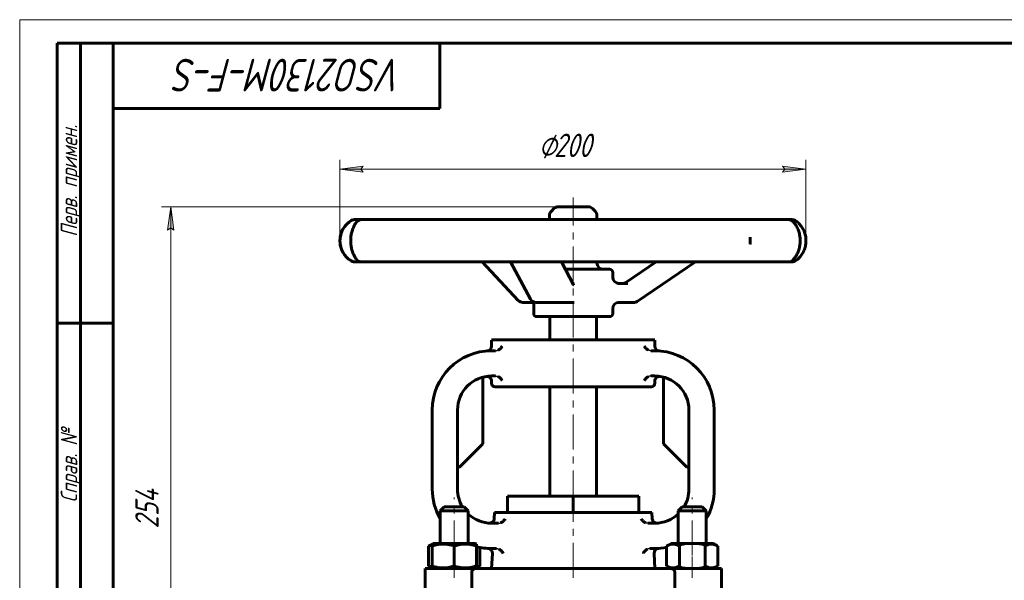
# Model space of a CAD drawing. Header units: millimetres. Extents: x 0 to 420, y 0 to 297.
# Tile 2 of 4: x 0 to 211, y 177 to 297. Entities that reach past the tile are written whole.
import ezdxf

# ---------------------------------------------------------------- set-up
doc = ezdxf.new("R2010")
doc.units = ezdxf.units.MM
for name, pattern in [('K5LT-1', [0]), ('K5LT_AXLED', [12, 7.5, -1.5, 1.5, -1.5]), ('K5LT_BASIC', [0]), ('K5LT_THIN', [0])]:
    doc.linetypes.add(name, pattern=pattern)
doc.layers.add('Системный слой', color=7, linetype='Continuous')
doc.layers.add('Системный слой (1)', color=251, linetype='Continuous', true_color=0x6c6c6c)
doc.styles.add('KDIMTEXTSTYLE', font='txt', dxfattribs={"width": 0.96, "oblique": 15, "height": 5})
doc.styles.add('KTEXTSTYLE', font='txt', dxfattribs={"width": 0.96, "height": 5})
doc.dimstyles.new('KDIMSTYLE (0.50)', dxfattribs={"dimtxt": 5, "dimasz": 1, "dimexe": 2, "dimexo": 0, "dimgap": 1, "dimtad": 1, "dimlfac": 2, "dimtxsty": 'KDIMTEXTSTYLE', "dimsah": 1, "dimcen": 0, "dimdle": 1, "dimadec": 0, "dimazin": 0, "dimtfac": 0.667, "dimtmove": 0, "dimatfit": 3, "dimfxl": 1, "dimtvp": 1, "dimtolj": 1, "dimtzin": 0, "dimarcsym": 0})

# ---------------------------------------------------------------- blocks, each defined once
blk = doc.blocks.new('U0')
at = {"layer": 'Системный слой (1)', "color": 150, "linetype": 'K5LT_BASIC', "lineweight": 60, "true_color": 0x0080ff}
for p, q in [((115.47, 256.96), (115.43, 256.96)), ((121.76, 256.96), (115.47, 256.96))]:
    blk.add_line(p, q, dxfattribs=at)
blk = doc.blocks.new('U1')
at = {"layer": 'Системный слой (1)', "color": 150, "linetype": 'K5LT_BASIC', "lineweight": 60, "true_color": 0x0080ff}
for p, q in [((127.06, 241.87), (127.06, 242.9)), ((127.06, 234.09), (127.06, 235.1))]:
    blk.add_line(p, q, dxfattribs=at)
blk = doc.blocks.new('U2')
at = {"layer": 'Системный слой (1)', "color": 150, "linetype": 'K5LT_BASIC', "lineweight": 60, "true_color": 0x0080ff}
for p, q in [((123.68, 254.18), (123.68, 255.04)), ((123.68, 244.93), (123.68, 245.16))]:
    blk.add_line(p, q, dxfattribs=at)
blk = doc.blocks.new('U3')
at = {"layer": 'Системный слой (1)', "color": 150, "linetype": 'K5LT_BASIC', "lineweight": 60, "true_color": 0x0080ff}
for p, q in [((136.1, 227.09), (136.1, 228.41)), ((136.1, 219.16), (136.1, 219.63))]:
    blk.add_line(p, q, dxfattribs=at)
blk = doc.blocks.new('U4')
at = {"layer": 'Системный слой (1)', "color": 150, "linetype": 'K5LT_BASIC', "lineweight": 60, "true_color": 0x0080ff}
for p, q in [((101.1, 227.09), (101.1, 228.41)), ((101.1, 219.16), (101.1, 219.63))]:
    blk.add_line(p, q, dxfattribs=at)
blk = doc.blocks.new('U5')
at = {"layer": 'Системный слой (1)', "color": 150, "linetype": 'K5LT_BASIC', "lineweight": 60, "true_color": 0x0080ff}
for p, q in [((101.65, 190.13), (101.72, 191.46)), ((101.1, 179.46), (101.27, 182.72))]:
    blk.add_line(p, q, dxfattribs=at)
blk = doc.blocks.new('U6')
at = {"layer": 'Системный слой (1)', "color": 150, "linetype": 'K5LT_BASIC', "lineweight": 60, "true_color": 0x0080ff}
for p, q in [((135.54, 190.13), (135.47, 191.46)), ((136.1, 179.46), (135.92, 182.72))]:
    blk.add_line(p, q, dxfattribs=at)
blk = doc.blocks.new('U7')
at = {"layer": 'Системный слой (1)', "color": 150, "linetype": 'K5LT_BASIC', "lineweight": 60, "true_color": 0x0080ff}
for p, q in [((109.98, 236.45), (110.03, 236.45)), ((110.03, 236.45), (110.08, 236.44)), ((110.08, 236.44), (110.13, 236.43))]:
    blk.add_line(p, q, dxfattribs=at)
blk = doc.blocks.new('U8')
at = {"layer": 'Системный слой (1)', "color": 150, "linetype": 'K5LT_BASIC', "lineweight": 60, "true_color": 0x0080ff}
for start, end in [(180, 210.0517), (255.1827, 270)]:
    blk.add_arc((101.1, 196.46), 12.71, start, end, dxfattribs=at)
blk = doc.blocks.new('U9')
at = {"layer": 'Системный слой (1)', "color": 150, "linetype": 'K5LT_BASIC', "lineweight": 60, "true_color": 0x0080ff}
for start, end in [(329.9483, 0), (270, 281.4151)]:
    blk.add_arc((136.1, 196.46), 12.71, start, end, dxfattribs=at)
blk = doc.blocks.new('U10')
at = {"layer": 'Системный слой (1)', "color": 150, "linetype": 'K5LT_BASIC', "lineweight": 60, "true_color": 0x0080ff}
for start, end in [(329.0503, 0), (270, 313.2918)]:
    blk.add_arc((136.1, 196.46), 7.29, start, end, dxfattribs=at)
blk = doc.blocks.new('U11')
at = {"layer": 'Системный слой (1)', "color": 150, "linetype": 'K5LT_BASIC', "lineweight": 60, "true_color": 0x0080ff}
for start, end in [(180, 210.9497), (226.7082, 270)]:
    blk.add_arc((101.1, 196.46), 7.29, start, end, dxfattribs=at)
blk = doc.blocks.new('U14')
at = {"layer": 'Системный слой (1)', "color": 150, "linetype": 'K5LT_BASIC', "lineweight": 60, "true_color": 0x0080ff}
for p, q in [((87.61, 180.02), (87.85, 179.89)), ((87.85, 179.89), (88.1, 179.78)), ((88.1, 179.78), (88.35, 179.69))]:
    blk.add_line(p, q, dxfattribs=at)
blk = doc.blocks.new('U15')
at = {"layer": 'Системный слой (1)', "color": 150, "linetype": 'K5LT_BASIC', "lineweight": 60, "true_color": 0x0080ff}
for p, q in [((97.85, 179.69), (98.09, 179.78)), ((98.09, 179.78), (98.34, 179.89)), ((98.34, 179.89), (98.58, 180.02))]:
    blk.add_line(p, q, dxfattribs=at)
blk = doc.blocks.new('U16')
at = {"layer": 'Системный слой (1)', "color": 150, "linetype": 'K5LT_BASIC', "lineweight": 60, "true_color": 0x0080ff}
for p, q in [((87.85, 184.43), (87.61, 184.3)), ((88.1, 184.54), (87.85, 184.43)), ((88.35, 184.62), (88.1, 184.54))]:
    blk.add_line(p, q, dxfattribs=at)
blk = doc.blocks.new('U17')
at = {"layer": 'Системный слой (1)', "color": 150, "linetype": 'K5LT_BASIC', "lineweight": 60, "true_color": 0x0080ff}
for p, q in [((90.97, 192.71), (93.1, 192.71)), ((93.1, 192.71), (95.22, 192.71))]:
    blk.add_line(p, q, dxfattribs=at)
blk = doc.blocks.new('U18')
at = {"layer": 'Системный слой (1)', "color": 150, "linetype": 'K5LT_BASIC', "lineweight": 60, "true_color": 0x0080ff}
for p, q in [((90.1, 191.83), (93.1, 191.83)), ((93.1, 191.83), (96.1, 191.83))]:
    blk.add_line(p, q, dxfattribs=at)
blk = doc.blocks.new('U19')
at = {"layer": 'Системный слой (1)', "color": 150, "linetype": 'K5LT_BASIC', "lineweight": 60, "true_color": 0x0080ff}
for p, q in [((93.1, 184.86), (88.58, 184.86)), ((97.61, 184.86), (93.1, 184.86))]:
    blk.add_line(p, q, dxfattribs=at)
blk = doc.blocks.new('D3')
at = {"layer": 'Системный слой (1)'}
for points in [[(33.02, 251.96), (32.36, 256.96), (31.7, 251.96), (32.36, 252.46)], [(32.36, 129.96), (33.02, 134.96), (32.36, 134.46), (31.7, 134.96)]]:
    blk.add_hatch(color=7, dxfattribs=at).paths.add_polyline_path(points)
at = {"layer": 'Системный слой (1)', "color": 7, "linetype": 'K5LT_THIN', "lineweight": 18}
for p, q in [((118.6, 256.96), (30.36, 256.96)), ((31.7, 251.96), (32.36, 256.96)), ((32.36, 256.96), (33.02, 251.96)), ((32.36, 252.46), (31.7, 251.96)), ((33.02, 251.96), (32.36, 252.46)), ((32.36, 129.96), (31.7, 134.96)), ((31.7, 134.96), (32.36, 134.46)), ((32.36, 134.46), (33.02, 134.96)), ((33.02, 134.96), (32.36, 129.96)), ((191.1, 129.96), (30.36, 129.96))]:
    blk.add_line(p, q, dxfattribs=at)
blk.add_wipeout([(31.36, 188.05), (23.98, 188.05), (23.98, 198.43), (31.36, 198.43)]).dxf.layer = 'Системный слой (1)'
blk.add_line((32.36, 256.96), (32.36, 129.96), dxfattribs=at)
at = {"layer": 'Системный слой (1)', "color": 7, "insert": (24.77, 188.05), "char_height": 5, "attachment_point": 1, "rotation": 90, "style": 'KTEXTSTYLE'}
blk.add_mtext('\\fArial|b0|c204|p34;\\H5.0;\\W1.000;\\Q15;\\fGOST Type AU|b0|i0|c204|p34;\\Q15;\\W0.960;254', dxfattribs=at)
blk = doc.blocks.new('KDIMARROW_01')
at = {"layer": 'Системный слой'}
blk.add_hatch(color=0, dxfattribs=at).paths.add_polyline_path([(0, 0), (-5, 0.66), (-4.5, 0), (-5, -0.66)])
at = {"layer": 'Системный слой', "color": 0, "linetype": 'K5LT_THIN', "lineweight": 18}
for p, q in [((-4.5, 0), (-5, 0.66)), ((-5, 0.66), (0, 0)), ((0, 0), (-5, -0.66)), ((-5, -0.66), (-4.5, 0))]:
    blk.add_line(p, q, dxfattribs=at)
at = {"layer": 'Системный слой (1)', "color": 0, "linetype": 'K5LT_THIN', "lineweight": 18}
blk.add_line((118.6, 129.96), (118.1, 129.96), dxfattribs=at)
blk = doc.blocks.new('D4')
at = {"layer": 'Системный слой (1)'}
for points in [[(73.58, 264.35), (73.08, 265.01), (73.58, 265.67), (68.58, 265.01)], [(163.47, 264.35), (168.47, 265.01), (163.47, 265.67), (163.97, 265.01)]]:
    blk.add_hatch(color=7, dxfattribs=at).paths.add_polyline_path(points)
at = {"layer": 'Системный слой (1)', "color": 7, "linetype": 'K5LT_THIN', "lineweight": 18}
for p, q in [((68.58, 248.69), (68.58, 267.01)), ((168.47, 249.53), (168.47, 267.01)), ((68.58, 265.01), (73.58, 265.67)), ((73.58, 264.35), (68.58, 265.01)), ((73.58, 265.67), (73.08, 265.01)), ((73.08, 265.01), (73.58, 264.35)), ((163.97, 265.01), (163.47, 265.67)), ((163.47, 265.67), (168.47, 265.01)), ((168.47, 265.01), (163.47, 264.35)), ((163.47, 264.35), (163.97, 265.01))]:
    blk.add_line(p, q, dxfattribs=at)
blk.add_wipeout([(111.2, 266.01), (111.2, 273.39), (125.27, 273.39), (125.27, 266.01)]).dxf.layer = 'Системный слой (1)'
blk.add_line((168.47, 265.01), (68.58, 265.01), dxfattribs=at)
at = {"layer": 'Системный слой (1)', "color": 7, "char_height": 5, "attachment_point": 1, "style": 'KTEXTSTYLE'}
for s, insert in [('\\fArial|b0|c204|p34;\\H5.0;\\W1.000;\\Q15;\\fGOST Type AU|b0|i0|c204|p34;\\Q15;\\W0.960;⌀', (111.2, 272.6)), ('\\fArial|b0|c204|p34;\\H5.0;\\W1.000;\\Q15;\\fGOST Type AU|b0|i0|c204|p34;\\Q15;\\W0.960;200', (114.51, 272.6))]:
    blk.add_mtext(s, dxfattribs=dict(at, insert=insert))
blk = doc.blocks.new('U41')
at = {"color": 7, "linetype": 'K5LT_THIN', "lineweight": 18}
for p, q in [((0, 0), (0, 297)), ((0, 297), (420, 297))]:
    blk.add_line(p, q, dxfattribs=at)
at = {"color": 150, "linetype": 'K5LT_BASIC', "lineweight": 60, "true_color": 0x0080ff}
for p, q in [((8, 172), (8, 292)), ((20, 292), (8, 292)), ((13, 172), (13, 292)), ((20, 5), (20, 292)), ((20, 292), (415, 292)), ((90, 292), (90, 278)), ((90, 278), (20, 278)), ((20, 232), (8, 232))]:
    blk.add_line(p, q, dxfattribs=at)
at = {"color": 7, "attachment_point": 1, "style": 'KTEXTSTYLE'}
for s, insert, char_height, rotation in [('\\fArial|b0|c204|p34;\\H5.0;\\W1.000;\\Q15;\\fGOST Type AU|b0|i0|c204|p34;\\Q15;\\W0.960;\\H7.00;VSO2130M-F-S', (82.2, 281.64), 7, 180), ('\\fArial|b0|c204|p34;\\H5.0;\\W1.000;\\Q15;\\fGOST Type AU|b0|i0|c204|p34;\\Q15;\\W0.960;\\H3.50;Перв. примен.', (8.82, 250.52), 3.5, 90), ('\\fArial|b0|c204|p34;\\H5.0;\\W1.000;\\Q15;\\fGOST Type AU|b0|i0|c204|p34;\\Q15;\\W0.960;\\H3.50;Справ. №', (8.82, 193.63), 3.5, 90)]:
    blk.add_mtext(s, dxfattribs=dict(at, insert=insert, char_height=char_height, rotation=rotation))

msp = doc.modelspace()

# ---------------------------------------------------------------- linework, layer by layer
at = {"layer": 'Системный слой (1)', "color": 150, "linetype": 'K5LT_BASIC', "lineweight": 60, "true_color": 0x0080ff}
for p, q in [((114.4726, 256.5607), (113.9113, 255.9994)), ((122.7188, 256.5607), (123.2801, 255.9994)), ((71.7989, 254.1829), (71.7131, 254.1829)), ((73.2131, 254.1829), (71.7989, 254.1829)), ((78.4769, 254.1829), (73.2131, 254.1829)), ((83.8785, 254.1829), (78.4769, 254.1829)), ((94.3457, 254.1829), (83.8785, 254.1829)), ((102.4973, 254.1829), (94.3457, 254.1829)), ((115.7698, 254.1829), (102.4973, 254.1829)), ((113.5145, 254.1829), (113.5145, 255.0413)), ((124.8039, 254.1829), (115.7698, 254.1829)), ((137.8413, 254.1829), (124.8039, 254.1829)), ((145.6884, 254.1829), (137.8413, 254.1829)), ((155.5039, 254.1829), (145.6884, 254.1829)), ((160.3663, 254.1829), (155.5039, 254.1829)), ((164.7113, 254.1829), (160.3663, 254.1829)), ((165.475, 254.1829), (164.7113, 254.1829)), ((71.7131, 245.1591), (71.7989, 245.1591)), ((71.7989, 245.1591), (73.2131, 245.1591)), ((73.2131, 245.1591), (78.4769, 245.1591)), ((78.4769, 245.1591), (83.8785, 245.1591)), ((83.8785, 245.1591), (94.3457, 245.1591)), ((94.3457, 245.1591), (102.4973, 245.1591)), ((106.8328, 236.8795), (99.0567, 245.1591)), ((102.4973, 245.1591), (115.7698, 245.1591)), ((109.4352, 237.1681), (105.1614, 245.1591)), ((115.7698, 245.1591), (124.8039, 245.1591)), ((118.6847, 240.2598), (116.0645, 245.1591)), ((124.8039, 245.1591), (137.8413, 245.1591)), ((129.8876, 240.7421), (136.3982, 245.1591)), ((132.3056, 236.6858), (144.7953, 245.1591)), ((137.8413, 245.1591), (145.6884, 245.1591)), ((145.6884, 245.1591), (155.5039, 245.1591)), ((155.5039, 245.1591), (160.3663, 245.1591)), ((160.3663, 245.1591), (164.7113, 245.1591)), ((164.7113, 245.1591), (165.475, 245.1591)), ((126.387, 243.5769), (116.9107, 243.5769)), ((118.817, 240.5171), (118.5471, 240.5171)), ((130.3241, 240.5171), (128.1563, 240.5171)), ((107.8205, 236.4521), (109.9796, 236.4521)), ((110.127, 234.0919), (110.127, 236.549)), ((110.63, 236.4521), (117.5875, 236.4521)), ((117.5875, 236.4521), (118.817, 236.4521)), ((128.1563, 236.4521), (131.5449, 236.4521)), ((110.8045, 233.4144), (126.387, 233.4144)), ((113.5957, 228.4144), (113.5957, 233.4144)), ((123.5957, 228.4144), (123.5957, 233.4144)), ((101.0957, 228.4144), (136.0957, 228.4144)), ((101.9754, 226.1228), (101.0957, 226.1228)), ((136.0957, 226.1228), (135.216, 226.1228)), ((99.2207, 220.4609), (99.2207, 206.2075)), ((101.9754, 220.7061), (101.0957, 220.7061)), ((136.0957, 220.7061), (135.216, 220.7061)), ((137.9707, 220.4609), (137.9707, 206.2075)), ((101.8457, 218.4144), (135.3457, 218.4144)), ((113.5957, 194.9575), (113.5957, 218.4144)), ((123.5957, 194.9575), (123.5957, 218.4144)), ((88.3874, 213.4144), (88.3874, 196.4575)), ((93.804, 213.4144), (93.804, 196.4575)), ((143.3874, 196.4575), (143.3874, 213.4144)), ((148.804, 196.4575), (148.804, 213.4144)), ((94.2207, 201.2075), (99.2207, 206.2075)), ((137.9707, 206.2075), (142.9707, 201.2075)), ((94.2207, 201.2075), (93.804, 201.2075)), ((143.3874, 201.2075), (142.9707, 201.2075)), ((104.5228, 194.9575), (118.5957, 194.9575)), ((104.5228, 191.4575), (104.5228, 194.9575)), ((118.5957, 191.4575), (118.5957, 194.9575)), ((118.5957, 194.9575), (132.6686, 194.9575)), ((132.6686, 191.4575), (132.6686, 194.9575)), ((90.0957, 191.8325), (90.9707, 192.7075)), ((96.0957, 191.8325), (95.2207, 192.7075)), ((141.0957, 191.8325), (141.9707, 192.7075)), ((141.9707, 192.7075), (146.2207, 192.7075)), ((147.0957, 191.8325), (146.2207, 192.7075)), ((90.0957, 184.8575), (90.0957, 191.8325)), ((96.0957, 184.8575), (96.0957, 191.8325)), ((101.7246, 191.4575), (135.4668, 191.4575)), ((141.0957, 184.8575), (141.0957, 191.8325)), ((141.0957, 191.8325), (147.0957, 191.8325)), ((147.0957, 184.8575), (147.0957, 191.8325)), ((101.0957, 189.1659), (102.6009, 189.1659)), ((134.5905, 189.1659), (136.0957, 189.1659)), ((87.6109, 184.2962), (88.5832, 184.8575)), ((87.6109, 180.0189), (87.6109, 184.2962)), ((88.3457, 184.7204), (88.5832, 184.8575)), ((88.3457, 184.2962), (88.3457, 184.7204)), ((88.3457, 180.0189), (88.3457, 184.2962)), ((93.0957, 180.0189), (93.0957, 184.2962)), ((97.8457, 184.7204), (97.6082, 184.8575)), ((97.8457, 184.7204), (97.8457, 184.2962)), ((97.8457, 180.0189), (97.8457, 184.2962)), ((98.5805, 180.0189), (98.5805, 184.0006)), ((101.0957, 183.7492), (102.1661, 183.7492)), ((135.0253, 183.7492), (136.0957, 183.7492)), ((138.6109, 184.2962), (139.5832, 184.8575)), ((138.6109, 180.0189), (138.6109, 184.2962)), ((148.6082, 184.8575), (139.5832, 184.8575)), ((141.3533, 180.0189), (141.3533, 184.2962)), ((146.8381, 180.0189), (146.8381, 184.2962)), ((149.5805, 184.2962), (148.6082, 184.8575)), ((148.8457, 184.7204), (148.6082, 184.8575)), ((149.5805, 180.0189), (149.5805, 184.2962)), ((86.8457, 174.4575), (86.8457, 179.4575)), ((86.8457, 179.4575), (97.6783, 179.4575)), ((88.5832, 179.4575), (87.6109, 180.0189)), ((88.3457, 179.5947), (88.3457, 180.0189)), ((88.5832, 179.4575), (88.3457, 179.5947)), ((97.6082, 179.4575), (98.5805, 180.0189)), ((97.6082, 179.4575), (97.8457, 179.5947)), ((97.6783, 179.4575), (139.5131, 179.4575)), ((97.8457, 180.0189), (97.8457, 179.5947)), ((139.5832, 179.4575), (138.6109, 180.0189)), ((139.5832, 179.4575), (139.3457, 179.5947)), ((139.5131, 179.4575), (150.3457, 179.4575)), ((148.6082, 179.4575), (149.5805, 180.0189)), ((148.6082, 179.4575), (148.8457, 179.5947)), ((150.3457, 174.4575), (150.3457, 179.4575)), ((96.8457, 174.4575), (96.8457, 178.7075)), ((140.3457, 174.4575), (140.3457, 178.7075))]:
    msp.add_line(p, q, dxfattribs=at)
for centre, radius, start, end in [((114.8695, 255.0413), 1.355, 135, 180), ((115.4307, 255.6025), 1.355, 90, 135), ((121.7607, 255.6025), 1.355, 45, 90), ((122.322, 255.0413), 1.355, 0, 45), ((73.6927, 249.671), 5.0813, 122.090575, 237.909425), ((71.7131, 252.8279), 1.355, 90, 122.090575), ((73.2131, 252.8279), 1.355, 90, 146.370005), ((164.7113, 252.8279), 1.355, 47.090685, 90), ((165.475, 252.8279), 1.355, 57.431924, 90), ((71.7131, 246.5141), 1.355, 237.909425, 270), ((73.2131, 246.5141), 1.355, 212.302282, 270), ((125.032, 244.9319), 1.355, 180, 270), ((164.7113, 246.5141), 1.355, 270, 312.909313), ((165.475, 246.5141), 1.355, 270, 302.568076), ((126.387, 242.8994), 0.6775, 0, 90), ((128.4195, 241.8721), 1.355, 180, 270), ((107.8205, 237.8071), 1.355, 223.206835, 270), ((110.63, 237.8071), 1.355, 208.132782, 270), ((128.4195, 235.0971), 1.355, 90, 180), ((131.5449, 237.8071), 1.355, 270, 304.137551), ((110.8045, 234.0919), 0.6775, 180, 270), ((126.387, 234.0919), 0.6775, 270, 0), ((101.0957, 213.4144), 12.7083, 90, 180), ((100.0957, 227.0862), 1, 274.183347, 0), ((137.0957, 227.0862), 1, 180, 265.816653), ((136.0957, 213.4144), 12.7083, 0, 90), ((101.0957, 213.4144), 7.2917, 90, 180), ((100.0957, 219.6261), 1, 0, 99.144825), ((136.0957, 213.4144), 7.2917, 0, 90), ((137.0957, 219.6261), 1, 80.854602, 180), ((101.8457, 219.1644), 0.75, 180, 270), ((135.3457, 219.1644), 0.75, 270, 0), ((100.6563, 190.1812), 1, 265.995592, 357), ((136.5351, 190.1812), 1, 183, 274.004408), ((100.2682, 182.7742), 1, 357, 86.539029), ((136.9233, 182.7742), 1, 93.460971, 183)]:
    msp.add_arc(centre, radius, start, end, dxfattribs=at)
for centre, major_axis, ratio, start_param, end_param in [((73.2131, 252.8279), (-1.1157, 0.7689), 0.95003829, 0.00148282, 0.03011956), ((165.475, 252.8279), (0, 1.355), 0.99992824, 5.72309911, 6.28318531), ((164.7113, 252.8279), (0.9799, 0.9359), 0.93471242, 0.00014264, 0.05346485), ((165.475, 252.8279), (0.7333, 1.1394), 0.88004232, 0.00035788, 0.01340239), ((73.2131, 246.5141), (-1.1157, -0.7689), 0.95003829, 6.25292749, 6.28169698), ((165.475, 246.5141), (0, -1.355), 0.99992824, 0, 0.5600862), ((165.475, 246.5141), (0.7333, -1.1394), 0.88004232, 6.26978292, 6.28282535), ((107.8205, 237.8071), (-0.9877, -0.9276), 0.64560889, 0, 0.00003747), ((110.63, 237.8071), (1.1948, 0.639), 0.7755658, 3.14154234, 3.14159265), ((131.5449, 237.8071), (0.7607, -1.1213), 0.1299569, 6.28312161, 6.28318531)]:
    msp.add_ellipse(centre, major_axis=major_axis, ratio=ratio, start_param=start_param, end_param=end_param, dxfattribs=at)
msp.add_open_spline([(71.0804, 253.9759), (70.7991, 253.8147), (70.1902, 253.393), (69.2562, 252.3069), (68.5871, 250.6502), (68.5846, 248.6893), (69.2552, 247.0368), (70.1901, 245.9483), (70.7991, 245.5273), (71.0804, 245.3661)], degree=3, dxfattribs=at)
for points, knots in [([(72.0964, 245.7468), (72.0937, 245.7507), (72.0916, 245.7538), (72.0481, 245.819), (72.01, 245.874), (71.9192, 246.0159), (71.8676, 246.0999), (71.7626, 246.2822), (71.7089, 246.3804), (71.5927, 246.6089), (71.5307, 246.7403), (71.4159, 247.0105), (71.3629, 247.147), (71.2672, 247.4224), (71.2239, 247.56), (71.1435, 247.8477), (71.1066, 247.9966), (71.0423, 248.299), (71.0146, 248.4525), (70.9707, 248.7539), (70.9539, 248.9014), (70.9295, 249.2003), (70.9217, 249.3521), (70.9149, 249.6621), (70.9162, 249.8202), (70.9283, 250.1338), (70.939, 250.2898), (70.9695, 250.5881), (70.9888, 250.7313), (71.0362, 251.0171), (71.0645, 251.1597), (71.1301, 251.4461), (71.1677, 251.5893), (71.2502, 251.8692), (71.2949, 252.0047), (71.3887, 252.2629), (71.438, 252.3862), (71.5432, 252.6287), (71.6, 252.7481), (71.7171, 252.9779), (71.7766, 253.0857), (71.8964, 253.2906), (71.9558, 253.3848), (72.0348, 253.5047), (72.0587, 253.54), (72.082, 253.5742), (72.0835, 253.5763), (72.0861, 253.5801), (72.0874, 253.582), (72.091, 253.5872), (72.0933, 253.5907), (72.0959, 253.5944), (72.0962, 253.5948), (72.0964, 253.5952)], [0, 0, 0, 0, 0.08093473, 0.08093473, 1.18424092, 1.18424092, 2.36848184, 2.36848184, 3.55272276, 3.55272276, 4.87015756, 4.87015756, 6.05518475, 6.05518475, 7.12482567, 7.12482567, 8.19671173, 8.19671173, 9.23312605, 9.23312605, 10.18979571, 10.18979571, 11.14714619, 11.14714619, 12.14468088, 12.14468088, 13.13635539, 13.13635539, 14.07518563, 14.07518563, 15.05336691, 15.05336691, 16.09614043, 16.09614043, 17.17317162, 17.17317162, 18.25998601, 18.25998601, 19.4601993, 19.4601993, 20.77573308, 20.77573308, 22.18180433, 22.18180433, 22.83832172, 22.83832172, 22.88133963, 22.88133963, 22.91910092, 22.91910092, 22.99200279, 22.99200279, 22.99968018, 22.99968018, 22.99968018, 22.99968018]), ([(165.6908, 253.7637), (165.7797, 253.6706), (165.8762, 253.5622), (166.0552, 253.3375), (166.1368, 253.2271), (166.2996, 252.9854), (166.3803, 252.8554), (166.5322, 252.5829), (166.6032, 252.443), (166.7309, 252.1604), (166.7886, 252.0192), (166.895, 251.7257), (166.9436, 251.5747), (167.0303, 251.2652), (167.0685, 251.1069), (167.1294, 250.8016), (167.1534, 250.6563), (167.1912, 250.3584), (167.205, 250.2056), (167.2227, 249.8902), (167.226, 249.7286), (167.2214, 249.4044), (167.2135, 249.2417), (167.1862, 248.9255), (167.1673, 248.773), (167.1193, 248.4752), (167.0902, 248.3297), (167.0206, 248.0337), (166.9794, 247.8844), (166.887, 247.5895), (166.8354, 247.4442), (166.725, 247.166), (166.6661, 247.033), (166.5417, 246.777), (166.4757, 246.6541), (166.3341, 246.4109), (166.2581, 246.2924), (166.102, 246.0667), (166.0221, 245.961), (165.8578, 245.7593), (165.7734, 245.6651), (165.6947, 245.5824), (165.6927, 245.5803), (165.6908, 245.5783)], [0, 0, 0, 0, 1.68396025, 1.68396025, 3.04178926, 3.04178926, 4.38082888, 4.38082888, 5.60907527, 5.60907527, 6.71117182, 6.71117182, 7.79041601, 7.79041601, 8.85093301, 8.85093301, 9.77776143, 9.77776143, 10.72281755, 10.72281755, 11.70996239, 11.70996239, 12.7099996, 12.7099996, 13.66270359, 13.66270359, 14.60923161, 14.60923161, 15.63161111, 15.63161111, 16.70475398, 16.70475398, 17.78568949, 17.78568949, 18.90319642, 18.90319642, 20.15823049, 20.15823049, 21.49071128, 21.49071128, 22.9622872, 22.9622872, 22.99968842, 22.99968842, 22.99968842, 22.99968842]), ([(166.2079, 245.3744), (166.347, 245.4639), (166.4918, 245.5677), (166.7657, 245.7923), (166.8953, 245.9103), (167.1418, 246.1626), (167.259, 246.2951), (167.4776, 246.5734), (167.5793, 246.7174), (167.7621, 247.0101), (167.8445, 247.1574), (167.9957, 247.4639), (168.0646, 247.6224), (168.1874, 247.9474), (168.2415, 248.1139), (168.3311, 248.4469), (168.3675, 248.6131), (168.4219, 248.9403), (168.4409, 249.1015), (168.4654, 249.4345), (168.4701, 249.6063), (168.4641, 249.9493), (168.4532, 250.1211), (168.4159, 250.4551), (168.39, 250.617), (168.324, 250.9317), (168.2842, 251.085), (168.1882, 251.3972), (168.1311, 251.5549), (168.0024, 251.866), (167.9301, 252.019), (167.7747, 252.3112), (167.6912, 252.4508), (167.5158, 252.7153), (167.4235, 252.8404), (167.2291, 253.0807), (167.1265, 253.1953), (166.9048, 253.4222), (166.7854, 253.5319), (166.545, 253.7323), (166.4243, 253.8223), (166.2743, 253.9242), (166.2419, 253.9457), (166.2092, 253.9667), (166.2085, 253.9672), (166.2079, 253.9676)], [0, 0, 0, 0, 1.51777582, 1.51777582, 2.86881853, 2.86881853, 4.12148929, 4.12148929, 5.28487496, 5.28487496, 6.33860355, 6.33860355, 7.36831947, 7.36831947, 8.38423091, 8.38423091, 9.34354751, 9.34354751, 10.24729855, 10.24729855, 11.19355899, 11.19355899, 12.15037246, 12.15037246, 13.06428843, 13.06428843, 13.96798322, 13.96798322, 14.9455358, 14.9455358, 15.96999412, 15.96999412, 16.99990773, 16.99990773, 18.03699775, 18.03699775, 19.13092454, 19.13092454, 20.37894965, 20.37894965, 21.64125691, 21.64125691, 21.99292093, 21.99292093, 21.99971692, 21.99971692, 21.99971692, 21.99971692]), ([(156.5144, 248.9027), (156.5144, 248.9312), (156.5142, 249.3991), (156.514, 249.9396), (156.5141, 250.4068), (156.5141, 250.434)], [5.479945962, 5.479945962, 5.479945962, 5.479945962, 5.493242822, 5.69685526, 5.709544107, 5.709544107, 5.709544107, 5.709544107]), ([(156.5141, 250.3595), (156.5141, 250.2698), (156.5141, 250.1783), (156.5141, 249.9936), (156.5141, 249.9006), (156.5142, 249.8022), (156.5142, 249.7972), (156.5142, 249.77), (156.5142, 249.7479), (156.5142, 249.7125), (156.5142, 249.6991), (156.5142, 249.6777), (156.5142, 249.6697), (156.5142, 249.6567), (156.5142, 249.6519), (156.5142, 249.6441), (156.5142, 249.6412), (156.5142, 249.6353), (156.5142, 249.6324), (156.5142, 249.6271), (156.5142, 249.6247), (156.5142, 249.6179), (156.5142, 249.6134), (156.5142, 249.6004), (156.5142, 249.5919), (156.5142, 249.5664), (156.5142, 249.5493), (156.5142, 249.5), (156.5142, 249.4677), (156.5143, 249.37), (156.5143, 249.3051), (156.5143, 249.2397), (156.5143, 249.2396), (156.5143, 249.1503), (156.5144, 249.0618), (156.5144, 248.975)], [0, 0, 0, 0, 4.2, 4.2, 8.4, 8.4, 8.62724932, 8.62724932, 9.62176586, 9.62176586, 10.22177266, 10.22177266, 10.5837658, 10.5837658, 10.80216172, 10.80216172, 10.93392326, 10.93392326, 11.06568481, 11.06568481, 11.17234878, 11.17234878, 11.37312794, 11.37312794, 11.75586317, 11.75586317, 12.52133362, 12.52133362, 13.97698243, 13.97698243, 16.93073759, 16.93073759, 16.93847473, 16.93847473, 21, 21, 21, 21]), ([(129.8876, 240.7421), (129.8867, 240.7416), (129.8859, 240.741), (129.8836, 240.7395), (129.8822, 240.7385), (129.8783, 240.7359), (129.8757, 240.7342), (129.8684, 240.7294), (129.8636, 240.7262), (129.8493, 240.7171), (129.8399, 240.7112), (129.8124, 240.6946), (129.7943, 240.6842), (129.7415, 240.6556), (129.7063, 240.6385), (129.6232, 240.6027), (129.5748, 240.5851), (129.4765, 240.556), (129.4267, 240.5443), (129.3262, 240.5271), (129.2755, 240.5215), (129.2026, 240.5177), (129.1804, 240.5177), (129.1583, 240.5171), (129.1583, 240.5171), (129.1583, 240.5171)], [0, 0, 0, 0, 0.05841028, 0.05841028, 0.15576074, 0.15576074, 0.33099157, 0.33099157, 0.66198314, 0.66198314, 1.30449619, 1.30449619, 2.51163057, 2.51163057, 4.77011875, 4.77011875, 7.75654564, 7.75654564, 10.73462721, 10.73462721, 13.70717628, 13.70717628, 14.99986814, 14.99986814, 15, 15, 15, 15]), ([(118.696, 240.24), (118.6955, 240.2409), (118.6951, 240.2416), (118.6939, 240.2436), (118.6932, 240.2446), (118.6918, 240.247), (118.691, 240.2484), (118.6895, 240.2512), (118.6885, 240.2528), (118.6867, 240.2561), (118.6857, 240.258), (118.6847, 240.2598)], [0, 0, 0, 0, 0.4, 0.4, 0.8, 0.8, 1.2, 1.2, 1.6, 1.6, 2, 2, 2, 2]), ([(102.5027, 226.2413), (102.5512, 226.2644), (102.6365, 226.3111), (102.7831, 226.4083), (102.9134, 226.515), (103.0411, 226.6409), (103.1498, 226.7654), (103.269, 226.929), (103.3385, 227.0516), (103.3726, 227.1228)], [0, 0, 0, 0, 1.15681946, 2.11232167, 3.87394633, 4.94058899, 6.29081322, 7.84291338, 10, 10, 10, 10]), ([(134.6887, 226.2413), (134.6403, 226.2644), (134.5549, 226.3111), (134.4084, 226.4083), (134.2781, 226.515), (134.1503, 226.6409), (134.0416, 226.7654), (133.9225, 226.929), (133.8529, 227.0516), (133.8188, 227.1228)], [0, 0, 0, 0, 1.15681946, 2.11232167, 3.87394633, 4.94058899, 6.29081322, 7.84291338, 10, 10, 10, 10]), ([(102.5027, 220.5876), (102.5512, 220.5644), (102.6365, 220.5177), (102.7831, 220.4206), (102.9134, 220.3138), (103.0411, 220.1879), (103.1498, 220.0634), (103.269, 219.8998), (103.3385, 219.7772), (103.3726, 219.7061)], [0, 0, 0, 0, 1.15681946, 2.11232167, 3.87394633, 4.94058899, 6.29081322, 7.84291338, 10, 10, 10, 10]), ([(134.6887, 220.5876), (134.6403, 220.5644), (134.5549, 220.5177), (134.4084, 220.4206), (134.2781, 220.3138), (134.1503, 220.1879), (134.0416, 220.0634), (133.9225, 219.8998), (133.8529, 219.7772), (133.8188, 219.7061)], [0, 0, 0, 0, 1.15681946, 2.11232167, 3.87394633, 4.94058899, 6.29081322, 7.84291338, 10, 10, 10, 10]), ([(103.0949, 189.2674), (103.1448, 189.289), (103.2419, 189.3374), (103.3879, 189.4282), (103.5248, 189.532), (103.6434, 189.639), (103.7553, 189.7547), (103.8839, 189.9096), (103.9667, 190.0368), (104.0093, 190.1135)], [0, 0, 0, 0, 1.17469672, 2.35654105, 3.79359605, 5.03772247, 6.066198, 7.63329897, 10, 10, 10, 10]), ([(134.0966, 189.2674), (134.0466, 189.289), (133.9495, 189.3374), (133.8035, 189.4282), (133.6667, 189.532), (133.548, 189.639), (133.4361, 189.7547), (133.3076, 189.9096), (133.2247, 190.0368), (133.1821, 190.1135)], [0, 0, 0, 0, 1.17469672, 2.35654105, 3.79359605, 5.03772247, 6.066198, 7.63329897, 10, 10, 10, 10]), ([(93.0957, 184.2962), (92.9336, 184.3502), (92.6635, 184.4334), (92.2614, 184.5372), (91.9036, 184.6127), (91.6044, 184.6596), (91.3372, 184.6911), (91.0665, 184.7137), (90.7331, 184.7237), (90.4561, 184.7163), (90.1746, 184.6982), (89.8791, 184.6672), (89.4674, 184.6003), (88.9546, 184.4857), (88.5705, 184.3711), (88.3457, 184.2962)], [0, 0, 0, 0, 1.67981626, 2.78068749, 4.10062144, 5.2997801, 5.78516139, 6.77396186, 7.99981908, 9.10206657, 9.53045066, 10.80659157, 12.05516695, 13.66764409, 16, 16, 16, 16]), ([(97.8457, 184.2962), (97.6836, 184.3502), (97.4135, 184.4334), (97.0114, 184.5372), (96.6536, 184.6127), (96.3544, 184.6596), (96.0872, 184.6911), (95.8165, 184.7137), (95.4831, 184.7237), (95.2061, 184.7163), (94.9246, 184.6982), (94.6291, 184.6672), (94.2174, 184.6003), (93.7046, 184.4857), (93.3205, 184.3711), (93.0957, 184.2962)], [0, 0, 0, 0, 1.67981626, 2.78068749, 4.10062144, 5.2997801, 5.78516139, 6.77396186, 7.99981908, 9.10206657, 9.53045066, 10.80659157, 12.05516695, 13.66764409, 16, 16, 16, 16]), ([(102.7513, 183.6018), (102.7974, 183.5766), (102.8862, 183.522), (103.0178, 183.4237), (103.1392, 183.3148), (103.2434, 183.2042), (103.3427, 183.0833), (103.4591, 182.9163), (103.5306, 182.7797), (103.5658, 182.6969)], [0, 0, 0, 0, 1.15072762, 2.29804075, 3.678434, 4.87503155, 5.88460461, 7.47970682, 10, 10, 10, 10]), ([(134.4401, 183.6018), (134.394, 183.5766), (134.3052, 183.522), (134.1736, 183.4237), (134.0523, 183.3148), (133.948, 183.2042), (133.8487, 183.0833), (133.7323, 182.9163), (133.6608, 182.7797), (133.6256, 182.6969)], [0, 0, 0, 0, 1.15072762, 2.29804075, 3.678434, 4.87503155, 5.88460461, 7.47970682, 10, 10, 10, 10]), ([(141.3533, 184.2962), (141.2325, 184.3659), (141.0341, 184.4692), (140.7675, 184.5776), (140.5602, 184.6432), (140.3733, 184.686), (140.1817, 184.7137), (139.9893, 184.7237), (139.8045, 184.7151), (139.6178, 184.691), (139.4239, 184.6492), (139.1439, 184.5616), (138.873, 184.4415), (138.6753, 184.3333), (138.6109, 184.2962)], [0, 0, 0, 0, 2.03193949, 3.31163349, 4.3966445, 5.4235888, 6.35058924, 7.49983039, 8.53318741, 9.33577528, 10.52418436, 11.68484669, 13.91500354, 15, 15, 15, 15]), ([(149.5805, 184.2962), (149.4598, 184.3659), (149.2613, 184.4692), (148.9947, 184.5776), (148.7874, 184.6432), (148.6006, 184.686), (148.409, 184.7137), (148.2165, 184.7237), (148.0318, 184.7151), (147.845, 184.691), (147.6512, 184.6492), (147.3711, 184.5616), (147.1003, 184.4415), (146.9025, 184.3333), (146.8381, 184.2962)], [0, 0, 0, 0, 2.03193949, 3.31163349, 4.3966445, 5.4235888, 6.35058924, 7.49983039, 8.53318741, 9.33577528, 10.52418436, 11.68484669, 13.91500354, 15, 15, 15, 15]), ([(88.3457, 180.0189), (88.5078, 179.9649), (88.7779, 179.8817), (89.18, 179.7779), (89.5379, 179.7024), (89.837, 179.6555), (90.1043, 179.624), (90.375, 179.6014), (90.7083, 179.5913), (90.9853, 179.5988), (91.2669, 179.6168), (91.5623, 179.6478), (91.974, 179.7148), (92.4868, 179.8294), (92.871, 179.944), (93.0957, 180.0189)], [0, 0, 0, 0, 1.67981626, 2.78068749, 4.10062144, 5.2997801, 5.78516139, 6.77396186, 7.99981908, 9.10206657, 9.53045066, 10.80659157, 12.05516695, 13.66764409, 16, 16, 16, 16]), ([(93.0957, 180.0189), (93.2578, 179.9649), (93.5279, 179.8817), (93.93, 179.7779), (94.2879, 179.7024), (94.587, 179.6555), (94.8543, 179.624), (95.125, 179.6014), (95.4583, 179.5913), (95.7353, 179.5988), (96.0169, 179.6168), (96.3123, 179.6478), (96.724, 179.7148), (97.2368, 179.8294), (97.621, 179.944), (97.8457, 180.0189)], [0, 0, 0, 0, 1.67981626, 2.78068749, 4.10062144, 5.2997801, 5.78516139, 6.77396186, 7.99981908, 9.10206657, 9.53045066, 10.80659157, 12.05516695, 13.66764409, 16, 16, 16, 16]), ([(97.6783, 179.4575), (97.6355, 179.4575), (97.5725, 179.4514), (97.4842, 179.4313), (97.4152, 179.4096), (97.3468, 179.3813), (97.2852, 179.3502), (97.231, 179.3183), (97.1799, 179.2838), (97.1254, 179.2419), (97.0794, 179.2007), (97.0331, 179.1533), (97.0006, 179.1156), (96.9699, 179.0745), (96.9388, 179.0284), (96.9097, 178.976), (96.8859, 178.9203), (96.8715, 178.8788), (96.8612, 178.841), (96.8541, 178.8062), (96.8477, 178.763), (96.8457, 178.7297), (96.8457, 178.7075)], [0, 0, 0, 0, 2.94449594, 4.26778201, 5.91777333, 7.55865619, 8.85462917, 10.08428877, 11.27082743, 12.41377568, 13.9659041, 14.66883848, 15.98708373, 16.59043363, 17.32835291, 18.82725209, 19.57745144, 20.28368884, 20.94612099, 21.44389365, 21.96367419, 23, 23, 23, 23]), ([(138.6109, 180.0189), (138.7316, 179.9492), (138.9301, 179.8459), (139.1967, 179.7375), (139.404, 179.6719), (139.5909, 179.6291), (139.7825, 179.6014), (139.9749, 179.5913), (140.1597, 179.6), (140.3464, 179.624), (140.5403, 179.6659), (140.8203, 179.7535), (141.0911, 179.8735), (141.2889, 179.9817), (141.3533, 180.0189)], [0, 0, 0, 0, 2.03193949, 3.31163349, 4.3966445, 5.4235888, 6.35058924, 7.49983039, 8.53318741, 9.33577528, 10.52418436, 11.68484669, 13.91500354, 15, 15, 15, 15]), ([(139.5131, 179.4575), (139.5559, 179.4575), (139.6189, 179.4514), (139.7072, 179.4313), (139.7762, 179.4096), (139.8446, 179.3813), (139.9062, 179.3502), (139.9605, 179.3183), (140.0116, 179.2838), (140.066, 179.2419), (140.1121, 179.2007), (140.1584, 179.1533), (140.1908, 179.1156), (140.2216, 179.0745), (140.2526, 179.0284), (140.2817, 178.976), (140.3055, 178.9203), (140.32, 178.8788), (140.3302, 178.841), (140.3374, 178.8062), (140.3437, 178.763), (140.3457, 178.7297), (140.3457, 178.7075)], [0, 0, 0, 0, 2.94449594, 4.26778201, 5.91777333, 7.55865619, 8.85462917, 10.08428877, 11.27082743, 12.41377568, 13.9659041, 14.66883848, 15.98708373, 16.59043363, 17.32835291, 18.82725209, 19.57745144, 20.28368884, 20.94612099, 21.44389365, 21.96367419, 23, 23, 23, 23]), ([(146.8381, 180.0189), (146.9589, 179.9492), (147.181, 179.8336), (147.456, 179.7254), (147.6631, 179.6644), (147.8248, 179.6282), (148.0082, 179.6015), (148.1992, 179.5914), (148.3825, 179.5997), (148.5667, 179.6228), (148.7602, 179.664), (149.0191, 179.7441), (149.2928, 179.861), (149.4932, 179.9685), (149.5805, 180.0189)], [0, 0, 0, 0, 2.03193855, 3.70645378, 4.52896135, 5.41471707, 6.33550899, 7.49982641, 8.5003047, 9.29735965, 10.48247838, 11.64643385, 13.52901631, 15, 15, 15, 15])]:
    msp.add_open_spline(points, degree=3, knots=knots, dxfattribs=at)
at = {"layer": 'Системный слой (1)', "color": 7, "linetype": 'K5LT-1'}
for points, knots in [([(101.9754, 226.1228), (101.9964, 226.1228), (102.0383, 226.1238), (102.1217, 226.1302), (102.225, 226.146), (102.3605, 226.1811), (102.4519, 226.217), (102.5027, 226.2413)], [0, 0, 0, 0, 0.52817627, 1.05635255, 2.11008925, 3.15861145, 4.5794571, 4.5794571, 4.5794571, 4.5794571]), ([(135.216, 226.1228), (135.1951, 226.1228), (135.1531, 226.1238), (135.0697, 226.1302), (134.9664, 226.146), (134.8309, 226.1811), (134.7396, 226.217), (134.6887, 226.2413)], [0, 0, 0, 0, 0.52817627, 1.05635255, 2.11008925, 3.15861145, 4.5794571, 4.5794571, 4.5794571, 4.5794571]), ([(101.9754, 220.7061), (101.9964, 220.7061), (102.0383, 220.705), (102.1217, 220.6987), (102.225, 220.6829), (102.3605, 220.6478), (102.4519, 220.6119), (102.5027, 220.5876)], [0, 0, 0, 0, 0.52817627, 1.05635255, 2.11008925, 3.15861145, 4.5794571, 4.5794571, 4.5794571, 4.5794571]), ([(135.216, 220.7061), (135.1951, 220.7061), (135.1531, 220.705), (135.0697, 220.6987), (134.9664, 220.6829), (134.8309, 220.6478), (134.7396, 220.6119), (134.6887, 220.5876)], [0, 0, 0, 0, 0.52817627, 1.05635255, 2.11008925, 3.15861145, 4.5794571, 4.5794571, 4.5794571, 4.5794571]), ([(102.6009, 189.1659), (102.6219, 189.1659), (102.6638, 189.1669), (102.7472, 189.1732), (102.8505, 189.1887), (102.9741, 189.2202), (103.0545, 189.2499), (103.0949, 189.2674)], [0, 0, 0, 0, 0.542792, 1.08558399, 2.16835205, 3.24550088, 4.38517845, 4.38517845, 4.38517845, 4.38517845]), ([(134.5905, 189.1659), (134.5696, 189.1659), (134.5277, 189.1669), (134.4442, 189.1732), (134.3409, 189.1887), (134.2173, 189.2202), (134.1369, 189.2499), (134.0966, 189.2674)], [0, 0, 0, 0, 0.542792, 1.08558399, 2.16835205, 3.24550088, 4.38517845, 4.38517845, 4.38517845, 4.38517845]), ([(102.1661, 183.7492), (102.1871, 183.7492), (102.229, 183.7481), (102.3124, 183.7418), (102.4157, 183.7261), (102.5366, 183.6949), (102.6489, 183.6534), (102.7191, 183.6193), (102.7513, 183.6018)], [0, 0, 0, 0, 0.54795394, 1.09590787, 2.18906323, 3.27672995, 4.35632872, 5.31568053, 5.31568053, 5.31568053, 5.31568053]), ([(135.0253, 183.7492), (135.0043, 183.7492), (134.9624, 183.7481), (134.879, 183.7418), (134.7757, 183.7261), (134.6548, 183.6949), (134.5425, 183.6534), (134.4723, 183.6193), (134.4401, 183.6018)], [0, 0, 0, 0, 0.54795394, 1.09590787, 2.18906323, 3.27672995, 4.35632872, 5.31568053, 5.31568053, 5.31568053, 5.31568053]), ([(146.8381, 184.2962), (146.7104, 184.333), (146.3838, 184.4224), (145.7905, 184.5593), (145.1933, 184.6552), (144.7324, 184.6976), (144.4757, 184.7124), (144.3096, 184.7181), (144.1702, 184.7203), (144.0202, 184.7207), (143.8321, 184.7172), (143.6063, 184.7069), (143.282, 184.6834), (142.8122, 184.6285), (142.2772, 184.5311), (141.7757, 184.4134), (141.4937, 184.3367), (141.3533, 184.2962)], [0, 0, 0, 0, 3.15229629, 8.02402693, 14.43035773, 17.47429983, 18.99627089, 20.51824194, 21.40985484, 22.30146773, 24.08469353, 25.86791932, 27.65114512, 31.79250392, 37.07252473, 40.53626237, 44, 44, 44, 44]), ([(141.3533, 180.0189), (141.481, 179.982), (141.8076, 179.8927), (142.401, 179.7557), (142.9981, 179.6599), (143.4591, 179.6175), (143.7157, 179.6027), (143.8819, 179.597), (144.0212, 179.5947), (144.1712, 179.5944), (144.3593, 179.5979), (144.5852, 179.6082), (144.9094, 179.6317), (145.3792, 179.6866), (145.9143, 179.784), (146.4157, 179.9016), (146.6978, 179.9784), (146.8381, 180.0189)], [0, 0, 0, 0, 3.15229629, 8.02402693, 14.43035773, 17.47429983, 18.99627089, 20.51824194, 21.40985484, 22.30146773, 24.08469353, 25.86791932, 27.65114512, 31.79250392, 37.07252473, 40.53626237, 44, 44, 44, 44])]:
    msp.add_open_spline(points, degree=3, knots=knots, dxfattribs=at)

# ---------------------------------------------------------------- block references
at = {"layer": 'Системный слой (1)'}
for name in ['U0', 'U2', 'U1', 'U7', 'U4', 'U3', 'U8', 'U11', 'U9', 'U10', 'U17', 'U18', 'U5', 'U6', 'U16', 'U19', 'U14', 'U15']:
    msp.add_blockref(name, (0, 0), dxfattribs=at)

# ---------------------------------------------------------------- next in the draw order: dimensions: what is measured, and where the dimension line sits
at = {"layer": 'Системный слой (1)', "color": 7}
dim = msp.add_linear_dim(base=(32.3605, 256.9575), p1=(191.0957, 129.9575), p2=(118.5957, 256.9575), angle=90, dimstyle='KDIMSTYLE (0.50)', override={"dimexo": 0, "dimpost": '\\fGOST Type AU|b0|c204|p34;\\H5.0;\\W0.960;\\Q15;<>', "dimblk1": 'KDIMARROW_01', "dimblk2": 'KDIMARROW_01', "dimse1": 0, "dimse2": 0, "dimclrt": 7, "dimtol": 1, "dimtp": 0, "dimtm": 0, "dimtdec": 5, "dimtolj": 1}, dxfattribs=at)
dim.commit()
dim.dimension.update_dxf_attribs({"geometry": 'D3', "text_midpoint": (32.3605, 193.4575), "dimtype": 160})

# ---------------------------------------------------------------- next in the draw order: linework, layer by layer
at = {"layer": 'Системный слой (1)', "color": 30, "linetype": 'K5LT_AXLED', "lineweight": 18, "true_color": 0xff8000}
for p, q in [((93.0957, 182.2962), (93.0957, 194.7075)), ((144.0957, 182.2962), (144.0957, 194.7075)), ((118.5957, 177.4575), (118.5957, 193.4575)), ((93.0957, 177.4575), (93.0957, 182.0189)), ((144.0957, 177.4575), (144.0957, 182.0189))]:
    msp.add_line(p, q, dxfattribs=at)

# ---------------------------------------------------------------- next in the draw order: dimensions: what is measured, and where the dimension line sits
at = {"layer": 'Системный слой (1)', "color": 7}
dim = msp.add_linear_dim(base=(168.466, 265.008), p1=(68.5846, 248.6893), p2=(168.466, 249.5267), dimstyle='KDIMSTYLE (0.50)', override={"dimexo": 0, "dimpost": '\\fGOST Type AU|b0|c204|p34;\\H5.0;\\W0.960;\\Q15;∅<>', "dimblk1": 'KDIMARROW_01', "dimblk2": 'KDIMARROW_01', "dimse1": 0, "dimse2": 0, "dimclrt": 7, "dimtol": 1, "dimtp": 0, "dimtm": 0, "dimtdec": 5, "dimtolj": 1}, dxfattribs=at)
dim.commit()
dim.dimension.update_dxf_attribs({"geometry": 'D4', "text_midpoint": (118.5253, 265.008), "dimtype": 160})

# ---------------------------------------------------------------- next in the draw order: linework, layer by layer
at = {"layer": 'Системный слой (1)', "color": 30, "linetype": 'K5LT_AXLED', "lineweight": 18, "true_color": 0xff8000}
msp.add_line((118.5957, 192.9575), (118.5957, 258.9575), dxfattribs=at)

# ---------------------------------------------------------------- next in the draw order: block references
msp.add_blockref('U41', (0, 0))

doc.saveas('drawing.dxf')
